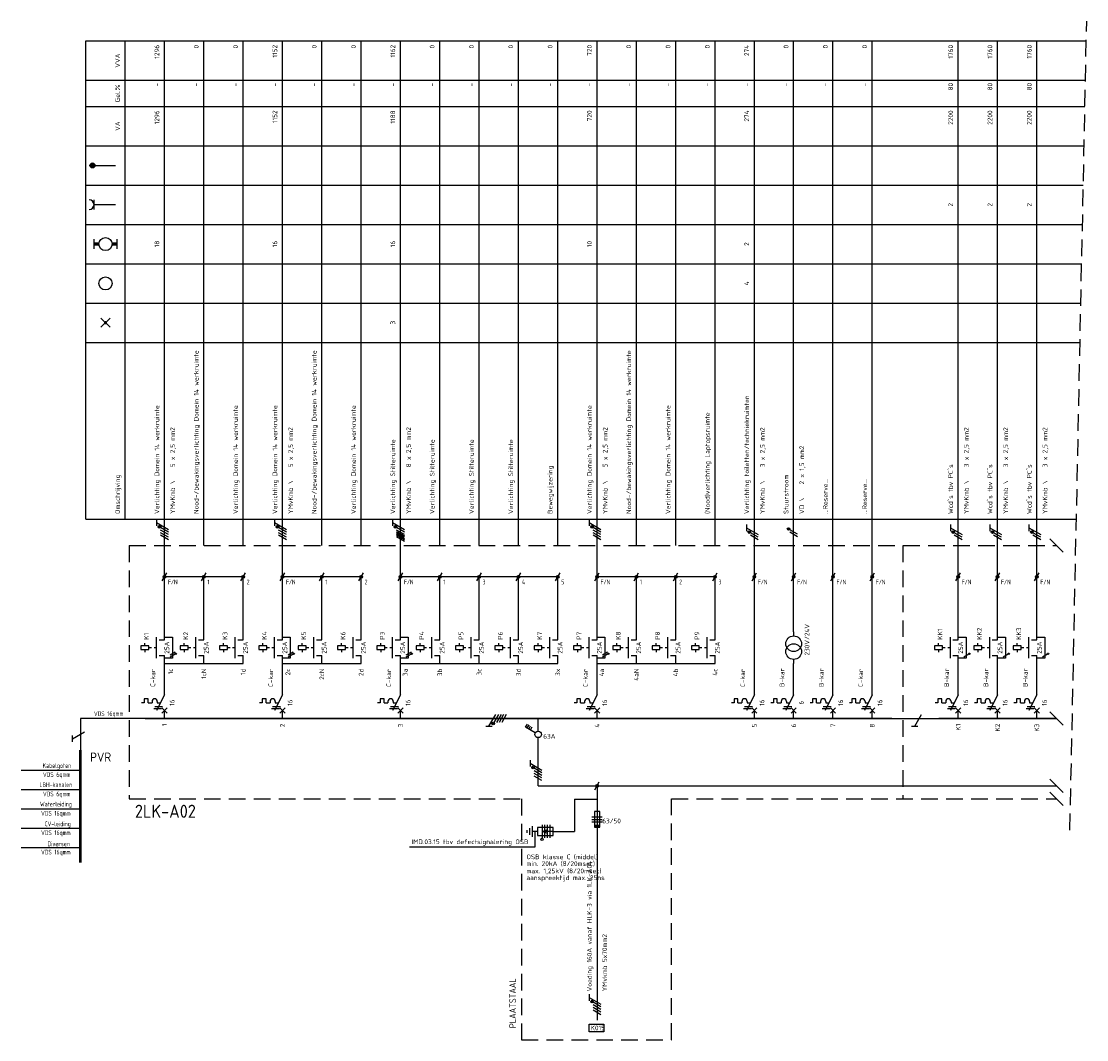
# Model space of a CAD drawing. Extents: x -1224 to 18134, y -20786 to 3554.
# Tile 57 of 88: x 7128 to 7534, y -37 to 352. Entities that reach past the tile are written whole.
import ezdxf
from ezdxf.enums import TextEntityAlignment as Align

# ---------------------------------------------------------------- set-up
doc = ezdxf.new("R2010")
doc.units = 0
doc.linetypes.add('HIDDEN', pattern=[9.525, 6.35, -3.175])
doc.linetypes.add('STABI11', pattern=[2, 1, -1])
doc.layers.get('0').update_dxf_attribs({"linetype": 'CONTINUOUS'})
for name, color, linetype in [('E-principe', 3, 'CONTINUOUS'), ('E-tekst', 2, 'CONTINUOUS'), ('EL$1----', 3, 'CONTINUOUS'), ('EL$1----_1LK-A08', 3, 'CONTINUOUS'), ('EL$1----_2LK-A03', 3, 'CONTINUOUS'), ('kast', 1, 'CONTINUOUS')]:
    doc.layers.add(name, color=color, linetype=linetype)
doc.styles.add('BURO-018', font='ISO.shx', dxfattribs={"height": 1.8})
doc.styles.add('BURO-035', font='ISO.shx', dxfattribs={"height": 3.5})
doc.styles.add('BURO-050', font='ISO.shx', dxfattribs={"height": 5})
doc.styles.get("Standard").update_dxf_attribs({"font": 'iso.shx'})

# ---------------------------------------------------------------- blocks, each defined once
blk = doc.blocks.new('L1')
at = {"color": 0, "linetype": 'Continuous'}
for p, q in [((-3, 73.98), (-3, 71.48)), ((-3, 72.73), (1.5, 70.13)), ((1.5, 69.13), (-1.5, 70.87)), ((1.5, 68.13), (-1.5, 69.87))]:
    blk.add_line(p, q, dxfattribs=at)
at = {"color": 0, "linetype": 'Continuous', "const_width": 0.5}
blk.add_lwpolyline([(-1.68, 71.12, 1), (-2.18, 71.12, 1)], format="xyb", close=True, dxfattribs=at)
at = {"color": 0, "linetype": 'Continuous'}
blk.add_circle((-1.93, 71.12), 0.5, dxfattribs=at)
blk = doc.blocks.new('00P')
at = {"color": 0, "linetype": 'Continuous'}
for p, q in [((0, 31), (3, 31)), ((3, 31), (3, 23)), ((3, 23), (0, 23))]:
    blk.add_line(p, q, dxfattribs=at)
blk = doc.blocks.new('HL3')
at = {"color": 0, "linetype": 'Continuous'}
for p, q in [((-3, 6.98), (-3, 4.48)), ((-3, 5.73), (1.5, 3.13)), ((1.5, 2.13), (-1.5, 3.87)), ((1.5, 1.13), (-1.5, 2.87)), ((1.5, 0.13), (-1.5, 1.87)), ((1.5, -0.87), (-1.5, 0.87))]:
    blk.add_line(p, q, dxfattribs=at)
at = {"color": 0, "linetype": 'Continuous', "const_width": 0.5}
blk.add_lwpolyline([(-1.68, 4.12, 1), (-2.18, 4.12, 1)], format="xyb", close=True, dxfattribs=at)
at = {"color": 0, "linetype": 'Continuous'}
blk.add_circle((-1.93, 4.12), 0.5, dxfattribs=at)
blk = doc.blocks.new('RAIL3')
at = {"color": 0, "linetype": 'Continuous'}
for p, q in [((-6, 0), (6, 0)), ((1.73, 3), (-0.87, -1.5)), ((2.98, 3), (0.48, 3))]:
    blk.add_line(p, q, dxfattribs=at)
blk = doc.blocks.new('0302A1_')
at = {"color": 0, "linetype": 'Continuous'}
blk.add_line((-0.87, -1.5), (0.87, 1.5), dxfattribs=at)
at = {"color": 0, "const_width": 0.5}
blk.add_lwpolyline([(-0.25, 0, 1), (0.25, 0, 1)], format="xyb", close=True, dxfattribs=at)
at = {"color": 0, "linetype": 'Continuous'}
blk.add_circle((0, 0), 0.5, dxfattribs=at)
blk = doc.blocks.new('L3')
at = {"color": 0, "linetype": 'Continuous'}
for p, q in [((-3, 75.98), (-3, 73.48)), ((-3, 74.73), (1.5, 72.13)), ((1.5, 71.13), (-1.5, 72.87)), ((1.5, 70.13), (-1.5, 71.87)), ((1.5, 69.13), (-1.5, 70.87)), ((1.5, 68.13), (-1.5, 69.87))]:
    blk.add_line(p, q, dxfattribs=at)
at = {"color": 0, "linetype": 'Continuous', "const_width": 0.5}
blk.add_lwpolyline([(-1.68, 73.12, 1), (-2.18, 73.12, 1)], format="xyb", close=True, dxfattribs=at)
at = {"color": 0, "linetype": 'Continuous'}
blk.add_circle((-1.93, 73.12), 0.5, dxfattribs=at)
blk = doc.blocks.new('B26')
at = {"color": 0, "linetype": 'Continuous'}
for p, q in [((0, 9), (0, 21)), ((0, 9), (-3, 3)), ((-7.75, 6), (-8.75, 6)), ((-7.75, 7.5), (-7.75, 6)), ((-6.25, 7.5), (-7.75, 7.5)), ((-6.25, 6), (-6.25, 7.5)), ((-6.25, 6), (-4.75, 6)), ((-4.75, 6.5), (-4.75, 6)), ((-3.75, 4.5), (-0.75, 4.5)), ((-2.75, 6.5), (-2.75, 6)), ((-2.75, 6), (-1.5, 6)), ((-4.125, 3.75), (-1.125, 3.75)), ((-1, 4), (1, 2)), ((-1, 2), (1, 4)), ((0, 0), (0, 3))]:
    blk.add_line(p, q, dxfattribs=at)
blk.add_arc((-3.75, 6.5), 1, 0, 180, dxfattribs=at)
at = {"color": 1, "style": 'BURO-018'}
blk.add_attdef('E_VRIJ1', (-3.548, 12), '', height=1.8, rotation=90, dxfattribs=at)
at = {"color": 1, "linetype": 'Continuous', "style": 'BURO-018'}
blk.add_attdef('E_IIA', text='', height=1.8, rotation=90, dxfattribs=at).set_placement((2, 6), align=Align.TOP_CENTER)
blk = doc.blocks.new('M2')
at = {"color": 0, "linetype": 'Continuous'}
for p, q in [((0, 30), (0, 33)), ((-7.5, 27.75), (-7.5, 28.75)), ((-3, 23), (-3, 31)), ((-2, 30), (0, 30)), ((-6, 27.75), (-9, 27.75)), ((-9, 27.75), (-9, 26.25)), ((-9, 26.25), (-6, 26.25)), ((-7.5, 26.25), (-7.5, 25.25)), ((-6, 26.25), (-6, 27.75)), ((-6, 27.25), (-6, 27.25)), ((-2, 24), (0, 24)), ((0, 21), (0, 24))]:
    blk.add_line(p, q, dxfattribs=at)
at = {"color": 0, "linetype": 'STABI11'}
blk.add_line((-6, 27), (-3, 27), dxfattribs=at)
at = {"color": 1, "linetype": 'Continuous', "style": 'BURO-018'}
blk.add_attdef('E_VRIJ1', (-6, 30), '', height=1.8, rotation=90, dxfattribs=at)
blk.add_attdef('E_IMS', text='', height=1.8, rotation=90, dxfattribs=at).set_placement((0, 27), align=Align.TOP_CENTER)
blk = doc.blocks.new('b1s')
at = {"color": 0, "linetype": 'Continuous'}
blk.add_line((0, 33), (0, 54), dxfattribs=at)
blk = doc.blocks.new('m1s')
at = {"color": 0, "linetype": 'Continuous'}
blk.add_line((0, 54), (0, 66), dxfattribs=at)
blk = doc.blocks.new('m1')
at = {"color": 0, "linetype": 'Continuous'}
blk.add_line((0, 21), (0, 33), dxfattribs=at)
blk = doc.blocks.new('M13')
at = {"color": 0, "linetype": 'Continuous'}
for p, q in [((0, 33), (0, 31.5)), ((0, 22.5), (0, 21))]:
    blk.add_line(p, q, dxfattribs=at)
for centre in [(0, 28.5), (0, 25.5)]:
    blk.add_circle(centre, 3, dxfattribs=at)
at = {"color": 1, "linetype": 'Continuous', "style": 'BURO-018'}
blk.add_attdef('E_VRIJ1', (6, 24), '', height=1.8, rotation=90, dxfattribs=at)
blk = doc.blocks.new('KOLNR1')
at = {"color": 0, "linetype": 'Continuous'}
for p, q in [((1.41, -1.41), (-1.41, 1.41)), ((-1.41, -1.41), (1.41, 1.41))]:
    blk.add_line(p, q, dxfattribs=at)
at = {"color": 0, "linetype": 'Continuous', "const_width": 0.5}
blk.add_lwpolyline([(-0.25, 0, 1), (0.25, 0, 1)], format="xyb", close=True, dxfattribs=at)
blk = doc.blocks.new('KOLNR3')
at = {"color": 0, "linetype": 'Continuous'}
blk.add_circle((0, 0), 2, dxfattribs=at)
blk = doc.blocks.new('KOLNR5')
at = {"color": 0, "linetype": 'Continuous'}
for p, q in [((-3.5, -1.5), (-3.5, 1.5)), ((3.5, 1.5), (3.5, -1.5))]:
    blk.add_line(p, q, dxfattribs=at)
at = {"color": 0, "linetype": 'Continuous', "const_width": 1}
for points in [[(-2, 0), (-3.5, 0)], [(2, 0), (3.5, 0)]]:
    blk.add_lwpolyline(points, dxfattribs=at)
at = {"color": 0, "linetype": 'Continuous'}
blk.add_circle((0, 0), 2, dxfattribs=at)
blk = doc.blocks.new('KOLNR6')
at = {"color": 0, "linetype": 'Continuous'}
for p, q in [((-3.5, -1.5), (-3.5, 1.5)), ((3, 0), (-3.5, 0))]:
    blk.add_line(p, q, dxfattribs=at)
blk.add_arc((-5, 0), 1.5, 270, 90, dxfattribs=at)
blk = doc.blocks.new('KOLNR8')
at = {"color": 0, "linetype": 'Continuous'}
blk.add_line((-4, 0), (3, 0), dxfattribs=at)
at = {"color": 0, "linetype": 'Continuous', "const_width": 0.75}
blk.add_lwpolyline([(-4, -0.375, 1), (-4, 0.375, 1)], format="xyb", close=True, dxfattribs=at)
at = {"color": 0, "linetype": 'Continuous'}
blk.add_circle((-4, 0), 0.75, dxfattribs=at)
blk = doc.blocks.new('E00515')
at = {"color": 0, "linetype": 'Continuous'}
for p, q in [((6, 1.5), (0, 1.5)), ((0, 1.5), (0, -1.5)), ((0, 0), (4, 0)), ((1.25, -2.5), (1.25, 2.5)), ((2.25, -2.5), (2.25, 2.5)), ((4, 0), (2.5, 0.5)), ((2.5, -0.5), (4, 0)), ((3.25, -2.5), (3.25, 2.5)), ((4.25, -2.5), (4.25, 2.5)), ((6, -1.5), (6, 1.5)), ((6, 0), (8, 0)), ((8, -2), (8, 2)), ((9, -1.25), (9, 1.25)), ((10, -0.5), (10, 0.5)), ((0, -1.5), (6, -1.5))]:
    blk.add_line(p, q, dxfattribs=at)
blk.add_circle((4.25, 3), 0.5, dxfattribs=at)
blk = doc.blocks.new('1P')
at = {"color": 0, "linetype": 'Continuous'}
blk.add_line((1.5, 0.87), (-1.5, -0.87), dxfattribs=at)

msp = doc.modelspace()

# ---------------------------------------------------------------- linework, layer by layer
at = {"layer": 'E-principe'}
for p, q in [((7175.19, 85.6), (7150.63, 85.6)), ((7150.63, 65.76), (7128.07, 65.76)), ((7150.63, 58.37), (7128.07, 58.37)), ((7150.63, 50.97), (7128.07, 50.97)), ((7150.63, 43.58), (7128.07, 43.58)), ((7150.63, 36.18), (7128.07, 36.18))]:
    msp.add_line(p, q, dxfattribs=at)
at = {"layer": 'E-principe', "const_width": 1}
msp.add_lwpolyline([(7150.63, 73.6), (7150.63, 30.61)], dxfattribs=at)
at = {"layer": 'EL$1----', "linetype": 'HIDDEN'}
msp.add_line((7528.09, 42.99), (7534.47, 351.6), dxfattribs=at)
at = {"layer": 'EL$1----'}
for p, q in [((7271.19, 156.98), (7274.19, 155.25)), ((7271.19, 155.98), (7274.19, 154.25)), ((7271.19, 154.98), (7274.19, 153.25)), ((7525.49, 149.07), (7520.43, 154.13)), ((7197.69, 139.6), (7182.69, 139.6)), ((7212.69, 139.6), (7197.69, 139.6)), ((7242.69, 139.6), (7227.69, 139.6)), ((7257.69, 139.6), (7242.69, 139.6)), ((7287.69, 139.6), (7272.69, 139.6)), ((7302.69, 139.6), (7287.69, 139.6)), ((7317.69, 139.6), (7302.69, 139.6)), ((7332.69, 139.6), (7317.69, 139.6)), ((7362.69, 139.6), (7347.69, 139.6)), ((7377.69, 139.6), (7362.69, 139.6)), ((7392.69, 139.6), (7377.69, 139.6)), ((7460.19, 85.6), (7477.96, 85.6)), ((7525.49, 83.07), (7520.43, 88.13)), ((7525.49, 57.37), (7520.43, 62.44)), ((7325.19, 59.91), (7522.96, 59.91)), ((7347.69, 59.91), (7347.69, -29.58)), ((7525.49, 52.33), (7520.43, 57.4)), ((7339.06, 54.77), (7347.69, 54.77)), ((7339.06, 54.77), (7339.06, 42.48)), ((7323.95, 42.48), (7323.95, 36.46)), ((7330.95, 42.48), (7339.06, 42.48)), ((7323.95, 36.46), (7276.15, 36.46))]:
    msp.add_line(p, q, dxfattribs=at)
at = {"layer": 'EL$1----', "linetype": 'Continuous'}
for p, q in [((7424.19, 155.89), (7421.19, 157.62)), ((7424.19, 154.89), (7421.19, 156.62)), ((7325.19, 80.85), (7325.19, 85.6)), ((7320.44, 82.26), (7321.14, 83.47)), ((7324.11, 80.14), (7320.44, 82.26)), ((7321.05, 81.91), (7321.75, 83.12)), ((7321.65, 81.56), (7322.35, 82.77)), ((7322.26, 81.21), (7322.96, 82.42)), ((7325.19, 59.91), (7325.19, 78.18)), ((7348.69, 50.07), (7346.69, 50.07)), ((7346.69, 50.07), (7346.69, 44.07)), ((7348.69, 44.07), (7348.69, 50.07)), ((7345.69, 48.07), (7349.69, 48.07)), ((7345.69, 47.07), (7349.69, 47.07)), ((7349.69, 46.07), (7345.69, 46.07)), ((7346.69, 44.07), (7348.69, 44.07)), ((7344.69, -19.6), (7344.69, -22.1)), ((7344.69, -20.85), (7349.19, -23.44)), ((7349.19, -24.44), (7346.19, -22.71)), ((7349.19, -25.44), (7346.19, -23.71)), ((7349.19, -26.44), (7346.19, -24.71)), ((7349.19, -27.44), (7346.19, -25.71))]:
    msp.add_line(p, q, dxfattribs=at)
at = {"layer": 'EL$1----', "color": 1, "linetype": 'Continuous'}
for p, q in [((7468.87, 82.6), (7471.47, 87.1)), ((7467.62, 82.6), (7470.12, 82.6))]:
    msp.add_line(p, q, dxfattribs=at)
at = {"layer": 'EL$1----', "linetype": 'Continuous', "const_width": 0.5}
for points in [[(7421.01, 157.87, 1), (7420.51, 157.87, 1)], [(7346.01, -22.46, 1), (7345.51, -22.46, 1)]]:
    msp.add_lwpolyline(points, format="xyb", close=True, dxfattribs=at)
at = {"layer": 'EL$1----', "linetype": 'Continuous'}
for centre, radius in [((7420.76, 157.87), 0.5), ((7325.19, 79.52), 1.25), ((7345.76, -22.46), 0.5)]:
    msp.add_circle(centre, radius, dxfattribs=at)
at = {"layer": 'EL$1----'}
for centre in [(7186.96, 110.26), (7231.96, 110.26), (7276.96, 110.26), (7351.96, 110.26), (7489.73, 110.26), (7504.73, 110.26), (7519.73, 110.26)]:
    msp.add_circle(centre, 0.283, dxfattribs=at)
at = {"layer": 'EL$1----', "linetype": 'Continuous'}
msp.add_solid([(7346.69, 44.07), (7346.69, 45.07), (7348.69, 44.07), (7348.69, 45.07)], dxfattribs=at)
at = {"layer": 'EL$1----_1LK-A08', "color": 2}
for p, q in [((7344.71, -31.1), (7350.24, -31.1)), ((7344.71, -33.94), (7344.71, -31.1)), ((7350.24, -31.1), (7350.24, -33.94)), ((7350.24, -33.94), (7344.71, -33.94))]:
    msp.add_line(p, q, dxfattribs=at)
at = {"layer": 'EL$1----_2LK-A03', "color": 1}
for p, q in [((7152.69, 344.1), (7534.32, 344.1)), ((7152.69, 161.6), (7152.69, 344.1)), ((7167.69, 161.6), (7167.69, 344.1)), ((7152.69, 329.1), (7534.01, 329.1)), ((7152.69, 319.1), (7533.8, 319.1)), ((7152.69, 304.1), (7533.49, 304.1)), ((7152.69, 289.1), (7533.18, 289.1)), ((7152.69, 274.1), (7532.87, 274.1)), ((7152.69, 259.1), (7532.56, 259.1)), ((7152.69, 244.1), (7532.25, 244.1)), ((7152.69, 229.1), (7531.94, 229.1)), ((7152.69, 161.6), (7530.55, 161.6))]:
    msp.add_line(p, q, dxfattribs=at)
at = {"layer": 'EL$1----_2LK-A03'}
for p, q in [((7182.69, 151.6), (7182.69, 344.1)), ((7197.69, 151.6), (7197.69, 344.1)), ((7212.69, 151.6), (7212.69, 344.1)), ((7227.69, 151.6), (7227.69, 344.1)), ((7242.69, 151.6), (7242.69, 344.1)), ((7257.69, 151.6), (7257.69, 344.1)), ((7272.69, 151.6), (7272.69, 344.1)), ((7287.69, 151.6), (7287.69, 344.1)), ((7302.69, 151.6), (7302.69, 344.1)), ((7317.69, 151.6), (7317.69, 344.1)), ((7332.69, 151.6), (7332.69, 344.1)), ((7347.69, 151.6), (7347.69, 344.1)), ((7362.69, 151.6), (7362.69, 344.1)), ((7377.69, 151.6), (7377.69, 344.1)), ((7392.69, 151.6), (7392.69, 344.1)), ((7407.69, 151.6), (7407.69, 344.1)), ((7422.69, 151.6), (7422.69, 344.1)), ((7437.69, 151.6), (7437.69, 344.1)), ((7452.69, 151.6), (7452.69, 344.1)), ((7485.46, 151.6), (7485.46, 344.1)), ((7500.46, 151.6), (7500.46, 344.1)), ((7515.46, 151.6), (7515.46, 344.1)), ((7182.69, 106.6), (7197.69, 106.6)), ((7197.69, 106.6), (7212.69, 106.6)), ((7227.69, 106.6), (7242.69, 106.6)), ((7242.69, 106.6), (7257.69, 106.6)), ((7272.69, 106.6), (7332.69, 106.6)), ((7347.69, 106.6), (7392.69, 106.6))]:
    msp.add_line(p, q, dxfattribs=at)
at = {"layer": 'EL$1----_2LK-A03', "color": 1, "linetype": 'HIDDEN'}
for p, q in [((7169.19, 151.6), (7522.96, 151.6)), ((7169.19, 151.6), (7169.19, 54.87)), ((7464.34, 151.6), (7464.34, 54.87))]:
    msp.add_line(p, q, dxfattribs=at)
at = {"layer": 'EL$1----_2LK-A03'}
for points in [[(7190.19, 85.6, 0.7, 0.7, 0), (7175.19, 85.6, 0.7, 0.7, 0)], [(7205.19, 85.6, 0.7, 0.7, 0), (7190.19, 85.6, 0.7, 0.7, 0)], [(7220.19, 85.6, 0.7, 0.7, 0), (7205.19, 85.6, 0.7, 0.7, 0)], [(7235.19, 85.6, 0.7, 0.7, 0), (7220.19, 85.6, 0.7, 0.7, 0)], [(7250.19, 85.6, 0.7, 0.7, 0), (7235.19, 85.6, 0.7, 0.7, 0)], [(7265.19, 85.6, 0.7, 0.7, 0), (7250.19, 85.6, 0.7, 0.7, 0)], [(7280.19, 85.6, 0.7, 0.7, 0), (7265.19, 85.6, 0.7, 0.7, 0)], [(7295.19, 85.6, 0.7, 0.7, 0), (7280.19, 85.6, 0.7, 0.7, 0)], [(7310.19, 85.6, 0.7, 0.7, 0), (7295.19, 85.6, 0.7, 0.7, 0)], [(7325.19, 85.6, 0.7, 0.7, 0), (7310.19, 85.6, 0.7, 0.7, 0)], [(7340.19, 85.6, 0.7, 0.7, 0), (7325.19, 85.6, 0.7, 0.7, 0)], [(7355.19, 85.6, 0.7, 0.7, 0), (7340.19, 85.6, 0.7, 0.7, 0)], [(7370.19, 85.6, 0.7, 0.7, 0), (7355.19, 85.6, 0.7, 0.7, 0)], [(7385.19, 85.6, 0.7, 0.7, 0), (7370.19, 85.6, 0.7, 0.7, 0)], [(7400.19, 85.6, 0.7, 0.7, 0), (7385.19, 85.6, 0.7, 0.7, 0)], [(7415.19, 85.6, 0.7, 0.7, 0), (7400.19, 85.6, 0.7, 0.7, 0)], [(7430.19, 85.6, 0.7, 0.7, 0), (7415.19, 85.6, 0.7, 0.7, 0)], [(7445.19, 85.6, 0.7, 0.7, 0), (7430.19, 85.6, 0.7, 0.7, 0)], [(7460.19, 85.6, 0.7, 0.7, 0), (7445.19, 85.6, 0.7, 0.7, 0)], [(7492.96, 85.6, 0.7, 0.7, 0), (7477.96, 85.6, 0.7, 0.7, 0)], [(7507.96, 85.6, 0.7, 0.7, 0), (7492.96, 85.6, 0.7, 0.7, 0)], [(7522.96, 85.6, 0.7, 0.7, 0), (7507.96, 85.6, 0.7, 0.7, 0)]]:
    msp.add_lwpolyline(points, format="xyseb", dxfattribs=at)
at = {"layer": 'kast', "color": 1, "linetype": 'HIDDEN'}
for p, q in [((7169.19, 54.87), (7318.85, 54.87)), ((7376.09, 54.87), (7522.96, 54.87))]:
    msp.add_line(p, q, dxfattribs=at)
at = {"layer": 'kast', "linetype": 'HIDDEN'}
for p, q in [((7318.85, 54.87), (7318.85, -36.99)), ((7376.09, -36.99), (7376.09, 54.87)), ((7318.85, -36.99), (7376.09, -36.99))]:
    msp.add_line(p, q, dxfattribs=at)

# ---------------------------------------------------------------- block references
at = {"layer": 'E-principe', "xscale": -1, "rotation": 90}
msp.add_blockref('RAIL3', (7150.63, 79.6), dxfattribs=at)
at = {"layer": 'EL$1----'}
for name, p in [('L3', (7182.69, 85.6)), ('L3', (7227.69, 85.6)), ('L3', (7272.69, 85.6)), ('L3', (7347.69, 85.6)), ('L1', (7407.69, 85.6)), ('L1', (7485.46, 85.6)), ('L1', (7500.46, 85.6)), ('L1', (7515.46, 85.6)), ('0302A1_', (7182.69, 139.6)), ('0302A1_', (7197.69, 139.6)), ('0302A1_', (7212.69, 139.6)), ('0302A1_', (7227.69, 139.6)), ('0302A1_', (7242.69, 139.6)), ('0302A1_', (7257.69, 139.6)), ('0302A1_', (7272.69, 139.6)), ('0302A1_', (7287.69, 139.6)), ('0302A1_', (7302.69, 139.6)), ('0302A1_', (7317.69, 139.6)), ('0302A1_', (7332.69, 139.6)), ('0302A1_', (7347.69, 139.6)), ('0302A1_', (7362.69, 139.6)), ('0302A1_', (7377.69, 139.6)), ('0302A1_', (7392.69, 139.6)), ('0302A1_', (7407.69, 139.6)), ('0302A1_', (7422.69, 139.6)), ('0302A1_', (7437.69, 139.6)), ('0302A1_', (7452.69, 139.6)), ('0302A1_', (7485.46, 139.6)), ('0302A1_', (7500.46, 139.6)), ('0302A1_', (7515.46, 139.6)), ('00P', (7182.69, 85.6)), ('00P', (7227.69, 85.6)), ('00P', (7272.69, 85.6)), ('00P', (7347.69, 85.6)), ('00P', (7485.46, 85.6)), ('00P', (7500.46, 85.6)), ('00P', (7515.46, 85.6)), ('HL3', (7325.19, 62.75)), ('0302A1_', (7347.69, 59.91))]:
    msp.add_blockref(name, p, dxfattribs=at)
at = {"layer": 'EL$1----', "xscale": 0.6399999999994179, "yscale": 0.6399999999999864, "zscale": 0.6400000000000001}
for p in [(7185.77, 110.35), (7185.77, 109.57), (7230.77, 110.35), (7230.77, 109.57), (7275.77, 110.35), (7275.77, 109.57), (7350.77, 110.35), (7350.77, 109.57), (7488.54, 109.57), (7503.54, 109.57), (7518.54, 109.57)]:
    msp.add_blockref('1P', p, dxfattribs=at)
at = {"layer": 'EL$1----', "color": 1, "rotation": 90}
msp.add_blockref('HL3', (7312.19, 85.6), dxfattribs=at)
at = {"layer": 'EL$1----', "rotation": 180}
msp.add_blockref('E00515', (7330.95, 42.48), dxfattribs=at)
at = {"layer": 'EL$1----_2LK-A03', "xscale": 1.25, "yscale": 1.25, "zscale": 1.25}
for name, p in [('KOLNR8', (7160.19, 296.6)), ('KOLNR6', (7160.19, 281.6)), ('KOLNR5', (7160.19, 266.6)), ('KOLNR3', (7160.19, 251.6)), ('KOLNR1', (7160.19, 236.6))]:
    msp.add_blockref(name, p, dxfattribs=at)
at = {"layer": 'EL$1----_2LK-A03'}
for name, p in [('m1s', (7182.69, 85.6)), ('m1s', (7227.69, 85.6)), ('m1s', (7272.69, 85.6)), ('m1s', (7347.69, 85.6)), ('m1s', (7407.69, 85.6)), ('m1s', (7422.69, 85.6)), ('m1s', (7437.69, 85.6)), ('m1s', (7452.69, 85.6)), ('m1s', (7485.46, 85.6)), ('m1s', (7500.46, 85.6)), ('m1s', (7515.46, 85.6)), ('b1s', (7182.69, 85.6)), ('b1s', (7197.69, 85.6)), ('b1s', (7212.69, 85.6)), ('b1s', (7227.69, 85.6)), ('b1s', (7242.69, 85.6)), ('b1s', (7257.69, 85.6)), ('b1s', (7272.69, 85.6)), ('b1s', (7287.69, 85.6)), ('b1s', (7302.69, 85.6)), ('b1s', (7317.69, 85.6)), ('b1s', (7332.69, 85.6)), ('b1s', (7347.69, 85.6)), ('b1s', (7362.69, 85.6)), ('b1s', (7377.69, 85.6)), ('b1s', (7392.69, 85.6)), ('b1s', (7407.69, 85.6)), ('b1s', (7422.69, 85.6)), ('b1s', (7437.69, 85.6)), ('b1s', (7452.69, 85.6)), ('b1s', (7485.46, 85.6)), ('b1s', (7500.46, 85.6)), ('b1s', (7515.46, 85.6)), ('m1', (7407.69, 85.6)), ('m1', (7437.69, 85.6)), ('m1', (7452.69, 85.6))]:
    msp.add_blockref(name, p, dxfattribs=at)
for name, p, values in [('M2', (7182.69, 85.6), {'E_IMS': '25A', 'E_VRIJ1': 'K1'}), ('M2', (7197.69, 85.6), {'E_IMS': '25A', 'E_VRIJ1': 'K2'}), ('M2', (7212.69, 85.6), {'E_IMS': '25A', 'E_VRIJ1': 'K3'}), ('M2', (7227.69, 85.6), {'E_IMS': '25A', 'E_VRIJ1': 'K4'}), ('M2', (7242.69, 85.6), {'E_IMS': '25A', 'E_VRIJ1': 'K5'}), ('M2', (7257.69, 85.6), {'E_IMS': '25A', 'E_VRIJ1': 'K6'}), ('M2', (7272.69, 85.6), {'E_IMS': '25A', 'E_VRIJ1': 'P3'}), ('M2', (7287.69, 85.6), {'E_IMS': '25A', 'E_VRIJ1': 'P4'}), ('M2', (7302.69, 85.6), {'E_IMS': '25A', 'E_VRIJ1': 'P5'}), ('M2', (7317.69, 85.6), {'E_IMS': '25A', 'E_VRIJ1': 'P6'}), ('M2', (7332.69, 85.6), {'E_IMS': '25A', 'E_VRIJ1': 'K7'}), ('M2', (7347.69, 85.6), {'E_IMS': '25A', 'E_VRIJ1': 'P7'}), ('M2', (7362.69, 85.6), {'E_IMS': '25A', 'E_VRIJ1': 'K8'}), ('M2', (7377.69, 85.6), {'E_IMS': '25A', 'E_VRIJ1': 'P8'}), ('M2', (7392.69, 85.6), {'E_IMS': '25A', 'E_VRIJ1': 'P9'}), ('M13', (7422.69, 85.6), {'E_VRIJ1': '230V/24V'}), ('M2', (7485.46, 85.6), {'E_IMS': '25A', 'E_VRIJ1': 'KK1'}), ('M2', (7500.46, 85.6), {'E_IMS': '25A', 'E_VRIJ1': 'KK2'}), ('M2', (7515.46, 85.6), {'E_IMS': '25A', 'E_VRIJ1': 'KK3'}), ('B26', (7182.69, 85.6), {'E_IIA': '16', 'E_VRIJ1': 'C-kar'}), ('B26', (7227.69, 85.6), {'E_IIA': '16', 'E_VRIJ1': 'C-kar'}), ('B26', (7272.69, 85.6), {'E_IIA': '16', 'E_VRIJ1': 'C-kar'}), ('B26', (7347.69, 85.6), {'E_IIA': '16', 'E_VRIJ1': 'C-kar'}), ('B26', (7407.69, 85.6), {'E_IIA': '16', 'E_VRIJ1': 'C-kar'}), ('B26', (7422.69, 85.6), {'E_IIA': '6', 'E_VRIJ1': 'B-kar'}), ('B26', (7437.69, 85.6), {'E_IIA': '16', 'E_VRIJ1': 'B-kar'}), ('B26', (7452.69, 85.6), {'E_IIA': '16', 'E_VRIJ1': 'C-kar'}), ('B26', (7485.46, 85.6), {'E_IIA': '16', 'E_VRIJ1': 'B-kar'}), ('B26', (7500.46, 85.6), {'E_IIA': '16', 'E_VRIJ1': 'B-kar'}), ('B26', (7515.46, 85.6), {'E_IIA': '16', 'E_VRIJ1': 'B-kar'})]:
    msp.add_blockref(name, p, dxfattribs=at).add_auto_attribs(values)

# ---------------------------------------------------------------- texts
at = {"layer": 'E-principe', "color": 2, "style": 'BURO-035'}
msp.add_text('PVR', height=3.5, dxfattribs=at).set_placement((7154.33, 69.08))
at = {"layer": 'E-tekst', "color": 1, "width": 0.8}
for s, p in [('F/N', (7184.03, 136.77)), ('1', (7199.03, 136.77)), ('2', (7214.03, 136.77)), ('F/N', (7229.03, 136.77)), ('1', (7244.03, 136.77)), ('2', (7259.03, 136.77)), ('F/N', (7274.03, 136.77)), ('1', (7289.03, 136.77)), ('3', (7304.03, 136.77)), ('4', (7319.03, 136.77)), ('5', (7334.03, 136.77)), ('F/N', (7349.03, 136.77)), ('1', (7364.03, 136.77)), ('2', (7379.03, 136.77)), ('3', (7394.03, 136.77)), ('F/N', (7409.03, 136.77)), ('F/N', (7424.03, 136.77)), ('F/N', (7439.03, 136.77)), ('F/N', (7454.03, 136.77)), ('F/N', (7486.8, 136.77)), ('F/N', (7501.8, 136.77)), ('F/N', (7516.8, 136.77)), ('VDS 16qmm', (7155.77, 86.51)), ('VDS 6qmm', (7136.32, 63.28)), ('Kabelgoten', (7136.22, 66.7)), ('LBH-kanalen', (7134.98, 59.41)), ('VDS 6qmm', (7136.32, 55.88)), ('Waterleiding', (7135.19, 52.02)), ('VDS 16qmm', (7135.6, 48.49)), ('CV-leiding', (7136.94, 44.47)), ('VDS 16qmm', (7135.6, 41.09)), ('Diversen', (7138.07, 36.84)), ('VDS 16qmm', (7135.6, 33.7))]:
    msp.add_text(s, height=1.8, dxfattribs=at).set_placement(p)
at = {"layer": 'EL$1----', "color": 1, "style": 'BURO-018'}
msp.add_text('63A', height=1.8, dxfattribs=at).set_placement((7329.49, 79.68), align=Align.TOP_CENTER)
msp.add_text('63/50', height=1.8, dxfattribs=at).set_placement((7356.79, 47.38), align=Align.TOP_RIGHT)
for s, p in [('IMD.03.15 tbv defectsignalering OSB', (7276.93, 37.63)), ('OSB klasse C (middel)', (7320.76, 31.88)), ('min. 20kA (8/20msec)', (7320.76, 29.3)), ('max. 1,25kV (8/20msec)', (7320.76, 26.52)), ('aanspreektijd max. 25ns', (7320.76, 23.91))]:
    msp.add_text(s, height=1.8, dxfattribs=at).set_placement(p)
msp.add_text('Voeding 160A vanaf HLK-3 via 1LK-A04', height=1.8, rotation=90, dxfattribs=at).set_placement((7345.69, -18.58))
msp.add_text('YMvkmb 5x70mm2', height=1.8, rotation=90, dxfattribs=at).set_placement((7349.69, -18.58), align=Align.TOP_LEFT)
msp.add_text('K015', height=1.8, dxfattribs=at).set_placement((7345.24, -31.59), align=Align.TOP_LEFT)
at = {"layer": 'EL$1----_2LK-A03', "color": 1, "style": 'BURO-018'}
for s, p in [('1296', (7180.69, 342.6)), ('0', (7195.69, 342.6)), ('0', (7210.69, 342.6)), ('1152', (7225.69, 342.6)), ('0', (7240.69, 342.6)), ('0', (7255.69, 342.6)), ('1162', (7270.69, 342.6)), ('0', (7285.69, 342.6)), ('0', (7300.69, 342.6)), ('0', (7315.69, 342.6)), ('0', (7330.69, 342.6)), ('720', (7345.69, 342.6)), ('0', (7360.69, 342.6)), ('0', (7375.69, 342.6)), ('0', (7390.69, 342.6)), ('274', (7405.69, 342.6)), ('0', (7420.69, 342.6)), ('0', (7435.69, 342.6)), ('0', (7450.69, 342.6)), ('1760', (7483.46, 342.6)), ('1760', (7498.46, 342.6)), ('1760', (7513.46, 342.6)), ('-', (7180.69, 328.1)), ('-', (7195.69, 328.1)), ('-', (7210.69, 328.1)), ('-', (7225.69, 328.1)), ('-', (7240.69, 328.1)), ('-', (7255.69, 328.1)), ('-', (7270.69, 328.1)), ('-', (7285.69, 328.1)), ('-', (7300.69, 328.1)), ('-', (7315.69, 328.1)), ('-', (7330.69, 328.1)), ('-', (7345.69, 328.1)), ('-', (7360.69, 328.1)), ('-', (7375.69, 328.1)), ('-', (7390.69, 328.1)), ('-', (7405.69, 328.1)), ('-', (7420.69, 328.1)), ('-', (7435.69, 328.1)), ('-', (7450.69, 328.1)), ('80', (7483.46, 328.1)), ('80', (7498.46, 328.1)), ('80', (7513.46, 328.1)), ('1296', (7180.69, 317.6)), ('1152', (7225.69, 317.6)), ('1188', (7270.69, 317.6)), ('720', (7345.69, 317.6)), ('274', (7405.69, 317.6)), ('2200', (7483.46, 317.6)), ('2200', (7498.46, 317.6)), ('2200', (7513.46, 317.6))]:
    msp.add_text(s, height=1.8, rotation=90, dxfattribs=at).set_placement(p, align=Align.RIGHT)
for s, p in [('VVA', (7165.69, 336.6)), ('Gel.%', (7165.69, 324.1)), ('VA', (7165.69, 311.6)), ('2', (7483.46, 281.6)), ('2', (7498.46, 281.6)), ('2', (7513.46, 281.6)), ('18', (7180.69, 266.6)), ('16', (7225.69, 266.6)), ('16', (7270.69, 266.6)), ('10', (7345.69, 266.6)), ('2', (7405.69, 266.6)), ('4', (7405.69, 251.6)), ('3', (7270.69, 236.6))]:
    msp.add_text(s, height=1.8, rotation=90, dxfattribs=at).set_placement(p, align=Align.CENTER)
for s, p in [('Nood-/bewakingsverlichting Domein 14 werkruimte', (7195.69, 163.6)), ('Nood-/bewakingsverlichting Domein 14 werkruimte', (7240.69, 163.6)), ('Nood-/bewakingsverlichting Domein 14 werkruimte', (7360.69, 163.6)), ('Verlichting toiletten/techniekruimten', (7405.69, 163.6)), ('Verlichting Domein 14 werkruimte', (7180.69, 163.6)), ('Verlichting Domein 14 werkruimte', (7210.69, 163.6)), ('Verlichting Domein 14 werkruimte', (7225.69, 163.6)), ('Verlichting Domein 14 werkruimte', (7255.69, 163.6)), ('Verlichting Domein 14 werkruimte', (7345.69, 163.6)), ('Verlichting Domein 14 werkruimte', (7375.69, 163.6)), ('(Nood)verlichting Laptopsruimte', (7390.69, 163.6)), ('YMvKmb \\    5 x 2,5 mm2', (7186.69, 163.6)), ('YMvKmb \\    5 x 2,5 mm2', (7231.69, 163.6)), ('Verlichting Stilteruimte', (7270.69, 163.6)), ('YMvKmb \\    8 x 2,5 mm2', (7276.69, 163.6)), ('Verlichting Stilteruimte', (7285.69, 163.6)), ('Verlichting Stilteruimte', (7300.69, 163.6)), ('Verlichting Stilteruimte', (7315.69, 163.6)), ('YMvKmb \\    5 x 2,5 mm2', (7351.69, 163.6)), ('YMvKmb \\    3 x 2,5 mm2', (7411.69, 163.6)), ('YMvKmb \\    3 x 2,5 mm2', (7489.46, 163.6)), ('YMvKmb \\    3 x 2,5 mm2', (7504.46, 163.6)), ('YMvKmb \\    3 x 2,5 mm2', (7519.46, 163.6)), ('VD \\    2 x 1,5 mm2', (7426.69, 163.6)), ('Bewegwijzering', (7330.69, 163.6)), ('Wcd`s tbv PC`s', (7483.46, 163.6)), ('Wcd`s tbv PC`s', (7498.46, 163.6)), ('Wcd`s tbv PC`s', (7513.46, 163.6)), ('Omschrijving', (7165.69, 163.6)), ('Stuurstroom', (7420.69, 163.6)), ('...Reserve...', (7435.69, 163.6)), ('...Reserve...', (7450.69, 163.6))]:
    msp.add_text(s, height=1.8, rotation=90, dxfattribs=at).set_placement(p)
for s, p in [('1c', (7185.02, 104.6)), ('1cN', (7197.69, 104.6)), ('1d', (7212.69, 104.6)), ('2c', (7229.73, 104.6)), ('2cN', (7242.69, 104.6)), ('2d', (7257.69, 104.6)), ('3a', (7274.49, 104.6)), ('3b', (7287.69, 104.6)), ('3c', (7302.69, 104.6)), ('3d', (7317.69, 104.6)), ('3x', (7332.69, 104.6)), ('4a', (7349.49, 104.6)), ('4aN', (7362.69, 104.6)), ('4b', (7377.69, 104.6)), ('4c', (7392.69, 104.6)), ('1', (7182.69, 83.6)), ('2', (7227.69, 83.6)), ('3', (7272.69, 83.6)), ('4', (7347.69, 83.6)), ('5', (7407.69, 83.6)), ('6', (7422.69, 83.6)), ('7', (7437.69, 83.6)), ('8', (7452.69, 83.6)), ('K1', (7485.46, 83.6)), ('K2', (7500.46, 83.6)), ('K3', (7515.46, 83.6))]:
    msp.add_text(s, height=1.8, rotation=90, dxfattribs=at).set_placement(p, align=Align.MIDDLE_RIGHT)
at = {"layer": 'kast', "color": 2, "style": 'BURO-050'}
msp.add_text('2LK-A02', height=5, dxfattribs=at).set_placement((7194.65, 50.17), align=Align.MIDDLE_RIGHT)
at = {"layer": 'kast', "color": 2, "linetype": 'HIDDEN', "style": 'BURO-018'}
msp.add_text('PLAATSTAAL', height=2.5, rotation=90, dxfattribs=at).set_placement((7315.48, -13.54), align=Align.MIDDLE_RIGHT)

doc.saveas('drawing.dxf')
